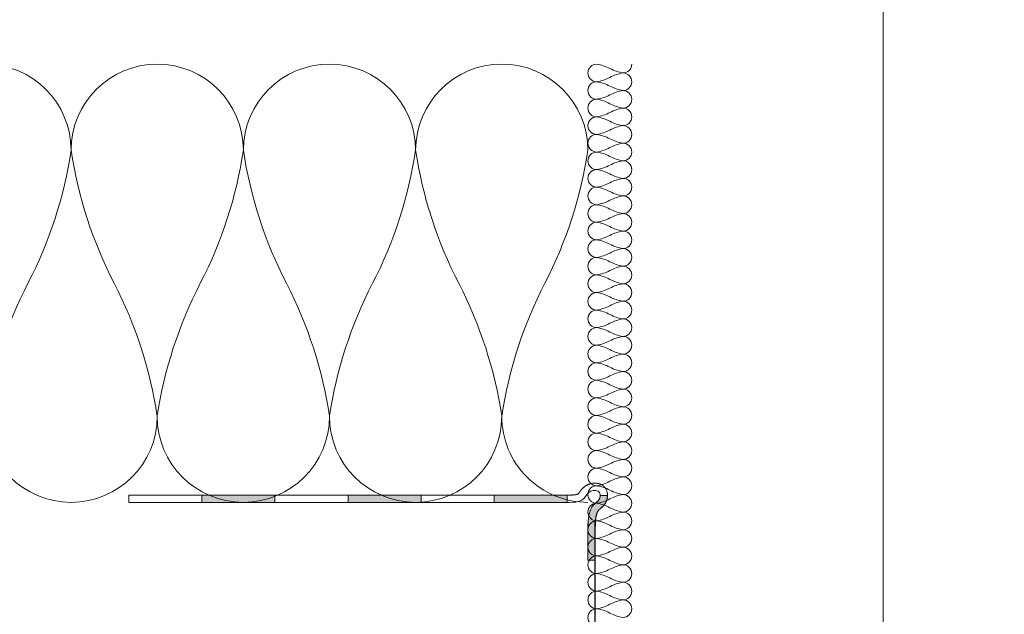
# Model space of a CAD drawing. Header units: millimetres. Extents: x 3652085 to 3778338, y -303702 to -273644.
# Tile 73 of 256: x 3661817 to 3661952, y -276786 to -276704. Entities that reach past the tile are written whole.
import ezdxf

# ---------------------------------------------------------------- set-up
doc = ezdxf.new("R2010")
doc.units = ezdxf.units.MM
doc.layers.add('!!!! BALCONY', color=7, linetype='Continuous')
doc.layers.add('ATTACHMT', color=7, linetype='Continuous')
doc.layers.add('A-Detl-Thin', color=150, linetype='Continuous', lineweight=18)
doc.layers.add('INSULATION (HAUSEART)', color=31, linetype='Continuous', lineweight=15)

msp = doc.modelspace()

# ---------------------------------------------------------------- hatches: boundary and pattern name
at = {"layer": '!!!! BALCONY', "linetype": 'Continuous', "lineweight": 13}
h = msp.add_hatch(dxfattribs=at)
h.set_pattern_fill('NET', color=252, scale=50, angle=360, style=0)
h.set_pattern_definition([(360, (3858150.4, -411128.14), (8e-14, 158.75), []), (90, (3858150.4, -411128.14), (-158.75, 9e-14), [])])
h.paths.add_polyline_path([(3661382.94, -276699.15), (3661382.94, -276698.36), (3661384.52, -276698.36), (3661385.31, -276697.57), (3661385.31, -276696.78), (3661386.89, -276696.78), (3661388.84, -276698.06), (3661392.61, -276698.4), (3661392.43, -276696.78), (3661394.8, -276696.78), (3661395.59, -276697.57), (3661396.38, -276697.57), (3661397.17, -276698.36), (3661401.91, -276698.36), (3661402.7, -276699.15), (3661407.44, -276699.15), (3661408.23, -276699.94), (3661410.61, -276699.94), (3661411.4, -276700.73), (3661412.19, -276700.73), (3661415.35, -276701.52), (3661416.14, -276701.52), (3661418.51, -276702.31), (3661420.88, -276702.31), (3661421.67, -276702.87), (3661424.04, -276702.87), (3661424.04, -276702.31), (3661424.83, -276702.31), (3661425.62, -276701.52), (3661434.32, -276701.52), (3661435.11, -276700.73), (3661443.01, -276700.73), (3661443.8, -276699.94), (3661446.17, -276699.94), (3661446.17, -276699.15), (3661447.75, -276699.15), (3661448.55, -276698.36), (3661455.66, -276698.36), (3661456.45, -276699.15), (3661457.24, -276699.15), (3661458.03, -276699.94), (3661461.98, -276699.94), (3661462.77, -276699.15), (3661468.31, -276699.15), (3661469.89, -276698.36), (3661488.42, -276698.36), (3661489.65, -276698.36), (3661489.65, -276697.57), (3661493.6, -276697.57), (3661494.39, -276696.78), (3661506.24, -276696.78), (3661507.82, -276697.57), (3661508.62, -276698.36), (3661509.41, -276698.36), (3661510.99, -276699.15), (3661512.57, -276700.73), (3661514.94, -276700.73), (3661515.73, -276699.94), (3661529.17, -276699.94), (3661529.17, -276699.15), (3661541.02, -276699.15), (3661541.81, -276698.36), (3661546.55, -276698.36), (3661546.55, -276697.57), (3661548.14, -276697.57), (3661548.14, -276698.36), (3661549.72, -276698.36), (3661552.09, -276700.73), (3661553.67, -276700.73), (3661553.67, -276701.52), (3661555.25, -276701.52), (3661555.25, -276699.94), (3661557.62, -276699.94), (3661558.41, -276699.15), (3661567.1, -276699.15), (3661567.89, -276699.94), (3661568.69, -276699.94), (3661569.48, -276700.73), (3661570.27, -276699.94), (3661571.06, -276699.94), (3661572.64, -276699.15), (3661575.01, -276698.36), (3661576.59, -276698.36), (3661577.38, -276697.57), (3661580.54, -276697.57), (3661581.33, -276698.36), (3661582.91, -276698.36), (3661584.49, -276699.15), (3661586.07, -276699.94), (3661588.45, -276699.94), (3661589.24, -276699.15), (3661593.19, -276699.15), (3661593.98, -276698.36), (3661604.25, -276698.36), (3661604.25, -276699.15), (3661612.16, -276699.15), (3661612.95, -276698.36), (3661615.32, -276698.36), (3661616.9, -276696.78), (3661616.9, -276696.78), (3661618.48, -276696.78), (3661619.27, -276697.57), (3661620.06, -276698.36), (3661622.43, -276698.36), (3661623.22, -276699.15), (3661630.34, -276699.15), (3661631.13, -276698.36), (3661631.13, -276697.57), (3661631.92, -276696.78), (3661632.71, -276696.78), (3661633.5, -276695.99), (3661635.87, -276695.99), (3661635.87, -276696.78), (3661638.24, -276696.78), (3661639.03, -276697.57), (3661639.82, -276697.57), (3661640.61, -276698.36), (3661649.31, -276698.36), (3661650.1, -276699.15), (3661653.26, -276699.15), (3661654.05, -276699.94), (3661658, -276699.94), (3661658.79, -276699.15), (3661661.16, -276699.15), (3661661.95, -276698.36), (3661672.23, -276698.36), (3661673.02, -276699.15), (3661678.55, -276699.15), (3661680.92, -276699.94), (3661683.05, -276699.15), (3661692.18, -276699.15), (3661692.97, -276698.36), (3661692.97, -276697.57), (3661693.76, -276696.78), (3661694.55, -276696.78), (3661695.34, -276695.99), (3661697.71, -276695.99), (3661697.71, -276696.78), (3661700.08, -276696.78), (3661700.87, -276697.57), (3661701.66, -276697.57), (3661702.45, -276698.36), (3661711.15, -276698.36), (3661711.94, -276699.15), (3661715.1, -276699.15), (3661715.89, -276699.94), (3661719.84, -276699.94), (3661720.63, -276699.15), (3661723, -276699.15), (3661723.79, -276698.36), (3661734.07, -276698.36), (3661734.86, -276699.15), (3661740.39, -276699.15), (3661742.76, -276699.94), (3661745.13, -276699.94), (3661745.99, -276700.37), (3661750.56, -276698.36), (3661751.35, -276699.15), (3661756.88, -276699.15), (3661759.25, -276699.94), (3661761.38, -276699.15), (3661770.51, -276699.15), (3661771.3, -276698.36), (3661771.3, -276697.57), (3661772.09, -276696.78), (3661772.88, -276696.78), (3661773.67, -276695.99), (3661776.04, -276695.99), (3661776.04, -276696.78), (3661778.41, -276696.78), (3661779.2, -276697.57), (3661780, -276697.57), (3661780.79, -276698.36), (3661789.48, -276698.36), (3661790.27, -276699.15), (3661801.18, -276699.15), (3661804.34, -276698.36), (3661805.92, -276698.36), (3661806.71, -276697.57), (3661807.5, -276697.57), (3661808.29, -276696.78), (3661809.87, -276696.78), (3661812.39, -276697.03), (3661815.82, -276697.72), (3661817.78, -276696.78), (3661819.36, -276696.78), (3661820.15, -276697.57), (3661821.73, -276697.57), (3661821.73, -276698.36), (3661824.1, -276698.36), (3661824.89, -276699.15), (3661828.05, -276699.15), (3661828.84, -276699.94), (3661832.79, -276699.94), (3661833.59, -276700.73), (3661839.12, -276700.73), (3661839.91, -276699.94), (3661845.44, -276699.94), (3661846.23, -276699.15), (3661850.97, -276699.15), (3661851.76, -276698.36), (3661860.46, -276698.36), (3661860.46, -276699.15), (3661885.75, -276699.15), (3661885.75, -276698.36), (3661887.33, -276698.36), (3661888.12, -276697.57), (3661888.12, -276696.78), (3661889.7, -276696.78), (3661891.65, -276698.06), (3661895.42, -276698.4), (3661895.24, -276696.78), (3661897.61, -276696.78), (3661898.4, -276697.57), (3661899.19, -276697.57), (3661899.98, -276698.36), (3661901.97, -276698.36), (3661903.55, -276698.36), (3661904.34, -276697.57), (3661904.34, -276696.78), (3661905.92, -276696.78), (3661907.86, -276698.06), (3661911.64, -276698.4), (3661911.45, -276696.78), (3661913.82, -276696.78), (3661914.61, -276697.57), (3661915.4, -276697.57), (3661916.19, -276698.36), (3661918.96, -276698.36), (3661918.96, -276703.41), (3661918.96, -276705.39), (3661918.27, -276705.39), (3661918.27, -276706.37), (3661917.48, -276706.37), (3661918.27, -276707.16), (3661919.06, -276707.95), (3661919.06, -276711.9), (3661919.85, -276712.69), (3661919.85, -276722.97), (3661919.06, -276722.97), (3661919.06, -276730.87), (3661919.85, -276731.66), (3661919.85, -276734.03), (3661920.64, -276734.82), (3661920.64, -276735.61), (3661921.43, -276735.61), (3661921.43, -276737.19), (3661920.64, -276737.98), (3661919.85, -276738.77), (3661919.85, -276741.15), (3661919.06, -276741.94), (3661919.06, -276749.05), (3661919.85, -276749.84), (3661920.64, -276749.84), (3661921.43, -276750.63), (3661921.43, -276751.42), (3661922.22, -276752.21), (3661922.22, -276754.58), (3661921.43, -276754.58), (3661921.43, -276756.95), (3661920.64, -276757.74), (3661920.64, -276758.53), (3661919.85, -276759.32), (3661919.85, -276768.02), (3661919.06, -276768.81), (3661919.06, -276771.97), (3661918.27, -276772.76), (3661918.27, -276776.71), (3661919.06, -276777.5), (3661919.06, -276779.88), (3661919.85, -276780.67), (3661919.85, -276790.94), (3661919.06, -276791.73), (3661919.06, -276797.26), (3661918.27, -276799.63), (3661919.06, -276801.76), (3661919.06, -276810.89), (3661919.85, -276811.68), (3661920.64, -276811.68), (3661921.43, -276812.47), (3661921.43, -276812.87), (3661921.43, -276813.26), (3661922.22, -276814.05), (3661922.22, -276816.42), (3661921.43, -276816.42), (3661921.43, -276818.79), (3661920.64, -276819.58), (3661920.64, -276820.38), (3661920.11, -276820.9), (3661919.85, -276821.17), (3661919.85, -276822.95, -0.317837), (3661920.35, -276823.65), (3661920.35, -276830.9), (3661920.35, -276834.84), (3661973.59, -276834.84), (3662088.34, -276834.84), (3662088.34, -276699.86), (3662088.34, -276693.79), (3662088.34, -276683.79), (3662088.34, -276660.61), (3662088.34, -276234.61), (3662088.34, -276184.21), (3662088.34, -276160.87), (3662088.34, -275992.75), (3662088.34, -275949.83), (3662088.34, -275684.4), (3662088.34, -275552.4), (3662088.34, -275020.4), (3661371.67, -275020.4), (3661322.05, -275020.4), (3661316.8, -275020.4), (3661316.8, -275024.15), (3661317.59, -275024.94), (3661317.59, -275035.22), (3661316.8, -275035.22), (3661316.8, -275043.12), (3661317.59, -275043.91), (3661317.59, -275046.28), (3661318.38, -275047.07), (3661318.38, -275047.86), (3661319.17, -275047.86), (3661319.17, -275049.44), (3661318.38, -275050.23), (3661317.59, -275051.02), (3661317.59, -275053.4), (3661316.8, -275054.19), (3661316.8, -275061.3), (3661317.59, -275062.09), (3661318.38, -275062.09), (3661319.17, -275062.88), (3661319.17, -275063.67), (3661319.96, -275064.46), (3661319.96, -275066.83), (3661319.17, -275066.83), (3661319.17, -275069.2), (3661318.38, -275069.99), (3661318.38, -275070.78), (3661317.59, -275071.57), (3661317.59, -275080.27), (3661316.8, -275081.06), (3661316.8, -275084.22), (3661316.01, -275085.01), (3661316.01, -275085.06), (3661315.22, -275085.06), (3661315.22, -275086.08), (3661316.01, -275086.87), (3661316.01, -275092.4), (3661316.8, -275093.19), (3661316.8, -275097.94), (3661317.59, -275098.73), (3661317.59, -275107.42), (3661316.8, -275107.42), (3661316.8, -275120.4), (3661316.8, -275132.71), (3661317.59, -275132.71), (3661317.59, -275134.3), (3661318.38, -275135.09), (3661319.17, -275135.09), (3661319.17, -275136.67), (3661317.89, -275138.61), (3661317.55, -275142.39), (3661319.17, -275142.2), (3661319.17, -275144.57), (3661318.38, -275145.36), (3661318.38, -275146.15), (3661317.59, -275146.94), (3661317.59, -275151.68), (3661316.8, -275152.47), (3661316.8, -275157.22), (3661316.01, -275158.01), (3661316.01, -275160.38), (3661315.22, -275161.17), (3661315.22, -275161.96), (3661314.43, -275165.12), (3661314.43, -275165.91), (3661313.64, -275168.28), (3661313.64, -275170.65), (3661313.09, -275171.44), (3661313.09, -275173.81), (3661313.64, -275173.81), (3661313.64, -275174.61), (3661314.43, -275175.4), (3661314.43, -275184.09), (3661315.22, -275184.88), (3661315.22, -275192.78), (3661316.01, -275193.57), (3661316.01, -275195.95), (3661316.8, -275195.95), (3661316.8, -275197.53), (3661317.59, -275198.32), (3661317.59, -275205.43), (3661316.8, -275206.22), (3661316.8, -275207.01), (3661316.01, -275207.8), (3661316.01, -275211.75), (3661316.8, -275212.54), (3661316.8, -275218.08), (3661317.59, -275219.66), (3661317.59, -275239.42), (3661318.38, -275239.42), (3661318.38, -275243.37), (3661319.17, -275244.16), (3661319.17, -275256.02), (3661318.38, -275257.6), (3661317.59, -275258.39), (3661317.59, -275259.18), (3661316.8, -275260.76), (3661315.22, -275262.34), (3661315.22, -275264.71), (3661316.01, -275265.5), (3661316.01, -275278.94), (3661316.8, -275278.94), (3661316.8, -275290.79), (3661317.59, -275291.58), (3661317.59, -275296.33), (3661318.38, -275296.33), (3661318.38, -275297.91), (3661317.59, -275297.91), (3661317.59, -275299.49), (3661315.22, -275301.86), (3661315.22, -275303.44), (3661314.43, -275305.02), (3661316.01, -275305.02), (3661316.01, -275307.39), (3661316.8, -275308.18), (3661316.8, -275316.88), (3661316.01, -275317.67), (3661316.01, -275318.46), (3661315.22, -275319.25), (3661316.01, -275320.04), (3661316.01, -275320.83), (3661316.8, -275322.41), (3661317.59, -275324.78), (3661317.59, -275326.36), (3661318.38, -275327.15), (3661318.38, -275330.31), (3661317.59, -275331.1), (3661317.59, -275332.68), (3661316.8, -275334.27), (3661316.01, -275335.85), (3661316.01, -275338.22), (3661316.8, -275339.01), (3661316.8, -275342.96), (3661317.59, -275343.75), (3661317.59, -275354.03), (3661316.8, -275354.03), (3661316.8, -275361.93), (3661317.59, -275362.72), (3661317.59, -275365.09), (3661319.17, -275366.67), (3661319.17, -275366.67), (3661319.17, -275368.25), (3661318.38, -275369.04), (3661317.59, -275369.83), (3661317.59, -275372.2), (3661316.8, -275372.99), (3661316.8, -275380.11), (3661317.59, -275380.9), (3661318.38, -275380.9), (3661319.17, -275381.69), (3661319.17, -275382.48), (3661319.96, -275383.27), (3661319.96, -275385.64), (3661318.77, -275389.2), (3661317.59, -275390.38), (3661317.59, -275399.08), (3661316.8, -275399.87), (3661316.8, -275403.03), (3661316.01, -275403.82), (3661316.01, -275403.87), (3661316.01, -275407.16), (3661316.8, -275407.95), (3661317.59, -275409.53), (3661317.59, -275410.32), (3661318.38, -275411.11), (3661319.17, -275412.7), (3661319.17, -275424.55), (3661318.38, -275425.34), (3661318.38, -275429.29), (3661317.59, -275429.29), (3661317.59, -275430.52), (3661317.59, -275449.05), (3661316.8, -275450.63), (3661316.8, -275456.17), (3661316.01, -275456.96), (3661316.01, -275460.91), (3661316.8, -275461.7), (3661316.8, -275462.49), (3661317.59, -275463.28), (3661317.59, -275470.39), (3661316.8, -275471.18), (3661316.8, -275472.77), (3661316.01, -275472.77), (3661316.01, -275475.14), (3661315.22, -275475.93), (3661315.22, -275483.83), (3661314.43, -275484.62), (3661314.43, -275493.32), (3661313.64, -275494.11), (3661313.64, -275494.9), (3661313.09, -275497.27), (3661313.64, -275498.06), (3661313.64, -275500.43), (3661314.43, -275502.8), (3661314.43, -275503.59), (3661315.48, -275507.81), (3661316.01, -275508.33), (3661316.01, -275510.7), (3661316.8, -275511.49), (3661316.8, -275516.24), (3661317.59, -275517.03), (3661317.59, -275521.77), (3661318.38, -275522.56), (3661318.38, -275523.35), (3661319.17, -275524.14), (3661319.17, -275526.51), (3661317.55, -275526.32), (3661317.89, -275530.1), (3661319.17, -275532.04), (3661319.17, -275533.63), (3661318.38, -275533.63), (3661317.59, -275534.42), (3661317.59, -275536), (3661316.8, -275536), (3661316.8, -275576.31), (3661317.59, -275576.31), (3661317.59, -275577.91), (3661316.8, -275577.91), (3661316.8, -275582.36), (3661317.59, -275583.16), (3661315.58, -275587.73), (3661316.01, -275588.58), (3661316.01, -275590.95), (3661316.8, -275593.33), (3661316.8, -275598.86), (3661317.59, -275599.65), (3661317.59, -275609.92), (3661316.8, -275610.71), (3661316.8, -275613.08), (3661316.01, -275613.88), (3661316.01, -275617.83), (3661316.8, -275618.62), (3661316.8, -275621.78), (3661317.59, -275622.57), (3661317.59, -275631.26), (3661318.38, -275632.05), (3661318.38, -275632.84), (3661319.17, -275633.64), (3661319.17, -275636.01), (3661319.96, -275636.01), (3661319.96, -275638.38), (3661319.17, -275639.17), (3661319.17, -275639.96), (3661318.38, -275640.75), (3661317.59, -275640.75), (3661316.8, -275641.54), (3661316.8, -275650.67), (3661316.26, -275652.12), (3661316.55, -275653.4), (3661310.67, -275653.4), (3661309.88, -275654.19), (3661305.3, -275652.19), (3661304.45, -275652.61), (3661302.08, -275652.61), (3661299.71, -275653.4), (3661294.18, -275653.4), (3661293.39, -275654.19), (3661283.11, -275654.19), (3661282.32, -275653.4), (3661279.95, -275653.4), (3661279.16, -275652.61), (3661275.21, -275652.61), (3661274.42, -275653.4), (3661271.26, -275653.4), (3661270.46, -275654.19), (3661266.64, -275655.24), (3661262.81, -275653.4), (3661252.64, -275653.44), (3661248.56, -275653.46), (3661248.56, -275653.42, -0.271422), (3661245.54, -275653.39), (3661245.54, -275684.4), (3661245.54, -275684.4), (3661245.54, -275711.79), (3661245.55, -276363.9), (3661245.55, -276363.9), (3661245.55, -276420.9), (3661245.55, -276435.26), (3661245.55, -276437.41, -0.269734), (3661248.56, -276437.39), (3661262.81, -276437.4), (3661266.64, -276435.56), (3661270.46, -276436.61), (3661271.26, -276437.4), (3661274.42, -276437.4), (3661275.21, -276438.19), (3661279.16, -276438.19), (3661279.95, -276437.4), (3661282.32, -276437.4), (3661283.11, -276436.61), (3661293.39, -276436.61), (3661294.18, -276437.4), (3661299.71, -276437.4), (3661302.08, -276438.19), (3661304.45, -276438.19), (3661305.3, -276438.62), (3661309.88, -276436.61), (3661310.67, -276437.4), (3661316.55, -276437.4), (3661316.26, -276438.69), (3661316.8, -276440.14), (3661316.8, -276449.27), (3661317.59, -276450.06), (3661318.38, -276450.06), (3661319.17, -276450.85), (3661319.17, -276451.64), (3661319.96, -276452.43), (3661319.96, -276454.8), (3661319.17, -276454.8), (3661319.17, -276457.17), (3661318.38, -276457.96), (3661318.38, -276458.75), (3661317.59, -276459.54), (3661317.59, -276468.24), (3661316.8, -276469.03), (3661316.8, -276472.19), (3661316.01, -276472.98), (3661316.01, -276476.93), (3661316.8, -276477.72), (3661316.8, -276480.09), (3661317.59, -276480.88), (3661317.59, -276491.16), (3661316.8, -276491.95), (3661316.8, -276497.48), (3661316.01, -276499.85), (3661316.01, -276502.22), (3661315.58, -276503.08), (3661317.59, -276507.65), (3661316.8, -276508.44), (3661316.8, -276512.9), (3661317.59, -276512.9), (3661317.59, -276514.5), (3661316.8, -276514.5), (3661316.8, -276554.81), (3661317.59, -276554.81), (3661317.59, -276556.39), (3661318.38, -276557.18), (3661319.17, -276557.18), (3661319.17, -276558.76), (3661317.89, -276560.71), (3661317.55, -276564.48), (3661319.17, -276564.29), (3661319.17, -276566.67), (3661318.38, -276567.46), (3661318.38, -276568.25), (3661317.59, -276569.04), (3661317.59, -276573.78), (3661316.8, -276574.57), (3661316.8, -276579.31), (3661316.01, -276580.1), (3661316.01, -276582.47), (3661315.22, -276583.26), (3661315.22, -276584.05), (3661314.43, -276587.22), (3661314.43, -276588.01), (3661313.64, -276590.38), (3661313.64, -276592.75), (3661313.09, -276593.54), (3661313.09, -276595.91), (3661313.64, -276595.91), (3661313.64, -276596.7), (3661314.43, -276597.49), (3661314.43, -276606.19), (3661315.22, -276606.98), (3661315.22, -276614.88), (3661316.01, -276615.67), (3661316.01, -276618.04), (3661316.8, -276618.04), (3661316.8, -276619.62), (3661317.59, -276620.41), (3661317.59, -276627.53), (3661316.8, -276628.32), (3661316.8, -276629.11), (3661316.01, -276629.9), (3661316.01, -276633.85), (3661316.8, -276634.64), (3661316.8, -276640.17), (3661317.59, -276641.75), (3661317.59, -276660.29), (3661317.59, -276661.51), (3661318.38, -276661.51), (3661318.38, -276665.46), (3661319.17, -276666.26), (3661319.17, -276678.11), (3661318.38, -276679.69), (3661317.59, -276680.48), (3661317.59, -276681.27), (3661316.8, -276682.85), (3661315.22, -276684.43), (3661315.22, -276686.81), (3661316.01, -276687.6), (3661316.01, -276693.79), (3661316.8, -276693.79), (3661316.8, -276696.78), (3661317.06, -276696.78), (3661319.58, -276697.03), (3661323.01, -276697.72), (3661324.97, -276696.78), (3661326.55, -276696.78), (3661327.34, -276697.57), (3661328.92, -276697.57), (3661328.92, -276698.36), (3661331.29, -276698.36), (3661332.08, -276699.15), (3661335.24, -276699.15), (3661336.03, -276699.94), (3661339.99, -276699.94), (3661340.78, -276700.73), (3661346.31, -276700.73), (3661347.1, -276699.94), (3661352.63, -276699.94), (3661353.42, -276699.15), (3661358.16, -276699.15), (3661358.96, -276698.36), (3661367.65, -276698.36), (3661367.65, -276699.15), (3661371.67, -276699.15)])
at = {"layer": 'ATTACHMT', "linetype": 'Continuous', "lineweight": -3}
for points in [[(3661852.27, -276770.4), (3661842.27, -276770.4), (3661842.27, -276769.4), (3661852.27, -276769.4)], [(3661872.27, -276770.4), (3661862.27, -276770.4), (3661862.27, -276769.4), (3661872.27, -276769.4)], [(3661892.27, -276770.4), (3661882.27, -276770.4), (3661882.27, -276769.4), (3661892.27, -276769.4)], [(3661895.83, -276770.8), (3661895.93, -276770.69), (3661896.39, -276770.29), (3661896.49, -276770.18), (3661896.59, -276770.06), (3661896.66, -276769.93), (3661896.72, -276769.79), (3661896.76, -276769.63), (3661896.77, -276769.46), (3661897.77, -276769.46), (3661897.77, -276769.53), (3661897.77, -276769.59), (3661897.76, -276769.65), (3661897.76, -276769.72), (3661897.75, -276769.78), (3661897.74, -276769.84), (3661897.73, -276769.91), (3661897.71, -276769.97), (3661897.69, -276770.03), (3661897.68, -276770.09), (3661897.65, -276770.15), (3661897.63, -276770.22), (3661897.61, -276770.28), (3661897.58, -276770.34), (3661897.55, -276770.39), (3661897.52, -276770.45), (3661897.49, -276770.5), (3661897.46, -276770.55), (3661897.43, -276770.6), (3661897.4, -276770.65), (3661897.36, -276770.7), (3661897.33, -276770.74), (3661897.29, -276770.78), (3661897.26, -276770.82), (3661897.23, -276770.86), (3661897.19, -276770.9), (3661897.16, -276770.93), (3661897.13, -276770.97), (3661897.09, -276771), (3661897.06, -276771.03), (3661897.03, -276771.06), (3661897, -276771.09), (3661896.97, -276771.11), (3661896.94, -276771.14), (3661896.91, -276771.17), (3661896.89, -276771.19), (3661896.86, -276771.21), (3661896.83, -276771.23), (3661896.81, -276771.25), (3661896.78, -276771.27), (3661896.76, -276771.29), (3661896.74, -276771.31), (3661896.72, -276771.33), (3661896.7, -276771.35), (3661896.68, -276771.36), (3661896.67, -276771.38), (3661896.65, -276771.39), (3661896.64, -276771.4), (3661896.62, -276771.42), (3661896.6, -276771.44), (3661896.58, -276771.47), (3661896.56, -276771.49), (3661896.54, -276771.51), (3661896.52, -276771.53), (3661896.5, -276771.56), (3661896.48, -276771.58), (3661896.47, -276771.61), (3661896.45, -276771.63), (3661896.45, -276771.64), (3661896.44, -276771.66), (3661896.43, -276771.67), (3661896.42, -276771.69), (3661896.41, -276771.7), (3661896.41, -276771.72), (3661896.4, -276771.73), (3661896.39, -276771.75), (3661896.38, -276771.76), (3661896.38, -276771.78), (3661896.37, -276771.8), (3661896.36, -276771.82), (3661896.36, -276771.83), (3661896.35, -276771.85), (3661896.34, -276771.87), (3661896.33, -276771.89), (3661896.33, -276771.91), (3661896.32, -276771.93), (3661896.31, -276771.95), (3661896.31, -276771.97), (3661896.3, -276771.99), (3661896.3, -276772.01), (3661896.29, -276772.03), (3661896.28, -276772.05), (3661896.28, -276772.07), (3661896.27, -276772.09), (3661896.27, -276772.11), (3661896.26, -276772.14), (3661896.26, -276772.16), (3661896.25, -276772.18), (3661896.25, -276772.21), (3661896.24, -276772.23), (3661896.24, -276772.25), (3661896.23, -276772.28), (3661896.23, -276772.3), (3661896.22, -276772.33), (3661896.22, -276772.35), (3661896.21, -276772.38), (3661896.21, -276772.4), (3661896.2, -276772.43), (3661896.2, -276772.46), (3661896.2, -276772.48), (3661896.19, -276772.51), (3661896.19, -276772.54), (3661896.18, -276772.56), (3661896.18, -276772.59), (3661896.18, -276772.62), (3661896.17, -276772.65), (3661896.17, -276772.68), (3661896.17, -276772.7), (3661896.16, -276772.73), (3661896.16, -276772.76), (3661896.16, -276772.79), (3661896.16, -276772.82), (3661896.15, -276772.85), (3661896.15, -276772.88), (3661896.15, -276772.91), (3661896.15, -276772.94), (3661896.14, -276772.97), (3661896.14, -276773), (3661896.14, -276773.03), (3661896.14, -276773.06), (3661896.13, -276773.1), (3661896.13, -276773.13), (3661896.13, -276773.16), (3661896.13, -276773.19), (3661896.13, -276773.22), (3661896.12, -276773.25), (3661896.12, -276773.29), (3661896.12, -276773.32), (3661896.12, -276773.35), (3661896.12, -276773.39), (3661896.12, -276773.42), (3661896.11, -276773.45), (3661896.11, -276773.48), (3661896.11, -276773.52), (3661896.11, -276773.55), (3661896.11, -276773.59), (3661896.11, -276778.3), (3661895.11, -276778.3), (3661895.11, -276773.57), (3661895.14, -276772.91), (3661895.17, -276772.59), (3661895.22, -276772.28), (3661895.27, -276771.97), (3661895.35, -276771.68), (3661895.45, -276771.41), (3661895.58, -276771.15), (3661895.65, -276771.03), (3661895.74, -276770.91)]]:
    msp.add_hatch(color=7, dxfattribs=at).paths.add_polyline_path(points)

# ---------------------------------------------------------------- linework, layer by layer
at = {"lineweight": 0}
for p, q in [((3661887.75, -276769.4), (3661892.57, -276769.4)), ((3661896.78, -276769.46), (3661897.78, -276769.46)), ((3661887.78, -276770.4), (3661892.59, -276770.4))]:
    msp.add_line(p, q, dxfattribs=at)
for points in [[(3661896.11, -276773.62), (3661896.12, -276773.58), (3661896.12, -276773.55), (3661896.12, -276773.52), (3661896.12, -276773.48), (3661896.12, -276773.45), (3661896.13, -276773.42), (3661896.13, -276773.39), (3661896.13, -276773.35), (3661896.13, -276773.32), (3661896.13, -276773.29), (3661896.13, -276773.25), (3661896.14, -276773.22), (3661896.14, -276773.19), (3661896.14, -276773.16), (3661896.14, -276773.13), (3661896.14, -276773.1), (3661896.15, -276773.06), (3661896.15, -276773.03), (3661896.15, -276773), (3661896.15, -276772.97), (3661896.16, -276772.94), (3661896.16, -276772.91), (3661896.16, -276772.88), (3661896.16, -276772.85), (3661896.17, -276772.82), (3661896.17, -276772.79), (3661896.17, -276772.76), (3661896.17, -276772.73), (3661896.18, -276772.7), (3661896.18, -276772.68), (3661896.18, -276772.65), (3661896.19, -276772.62), (3661896.19, -276772.59), (3661896.19, -276772.56), (3661896.2, -276772.54), (3661896.2, -276772.51), (3661896.21, -276772.48), (3661896.21, -276772.46), (3661896.21, -276772.43), (3661896.22, -276772.4), (3661896.22, -276772.38), (3661896.23, -276772.35), (3661896.23, -276772.33), (3661896.24, -276772.3), (3661896.24, -276772.28), (3661896.25, -276772.25), (3661896.25, -276772.23), (3661896.26, -276772.21), (3661896.26, -276772.18), (3661896.27, -276772.16), (3661896.27, -276772.14), (3661896.28, -276772.11), (3661896.28, -276772.09), (3661896.29, -276772.07), (3661896.29, -276772.05), (3661896.3, -276772.03), (3661896.31, -276772.01), (3661896.31, -276771.99), (3661896.32, -276771.97), (3661896.32, -276771.95), (3661896.33, -276771.93), (3661896.34, -276771.91), (3661896.34, -276771.89), (3661896.35, -276771.87), (3661896.36, -276771.85), (3661896.37, -276771.83), (3661896.37, -276771.82), (3661896.38, -276771.8), (3661896.39, -276771.78), (3661896.39, -276771.76), (3661896.4, -276771.75), (3661896.41, -276771.73), (3661896.42, -276771.72), (3661896.42, -276771.7), (3661896.43, -276771.69), (3661896.44, -276771.67), (3661896.45, -276771.66), (3661896.46, -276771.64), (3661896.46, -276771.63), (3661896.47, -276771.62), (3661896.48, -276771.6), (3661896.49, -276771.59), (3661896.5, -276771.58), (3661896.51, -276771.56), (3661896.52, -276771.55), (3661896.52, -276771.54), (3661896.53, -276771.53), (3661896.54, -276771.52), (3661896.55, -276771.5), (3661896.56, -276771.49), (3661896.57, -276771.48), (3661896.58, -276771.47), (3661896.59, -276771.46), (3661896.6, -276771.45), (3661896.61, -276771.44), (3661896.62, -276771.43), (3661896.63, -276771.42), (3661896.65, -276771.4), (3661896.66, -276771.39), (3661896.68, -276771.38), (3661896.69, -276771.36), (3661896.71, -276771.35), (3661896.73, -276771.33), (3661896.75, -276771.31), (3661896.77, -276771.29), (3661896.79, -276771.27), (3661896.82, -276771.25), (3661896.84, -276771.23), (3661896.87, -276771.21), (3661896.9, -276771.19), (3661896.92, -276771.17), (3661896.95, -276771.14), (3661896.98, -276771.11), (3661897.01, -276771.09), (3661897.04, -276771.06), (3661897.07, -276771.03), (3661897.1, -276771), (3661897.14, -276770.97), (3661897.17, -276770.93), (3661897.2, -276770.9), (3661897.24, -276770.86), (3661897.27, -276770.82), (3661897.3, -276770.78), (3661897.34, -276770.74), (3661897.37, -276770.7), (3661897.41, -276770.65), (3661897.44, -276770.6), (3661897.47, -276770.55), (3661897.5, -276770.5), (3661897.53, -276770.45), (3661897.56, -276770.39), (3661897.59, -276770.34), (3661897.62, -276770.28), (3661897.64, -276770.22), (3661897.66, -276770.15), (3661897.69, -276770.09), (3661897.7, -276770.03), (3661897.72, -276769.97), (3661897.74, -276769.91), (3661897.75, -276769.84), (3661897.76, -276769.78), (3661897.77, -276769.72), (3661897.77, -276769.65), (3661897.78, -276769.59), (3661897.78, -276769.53), (3661897.78, -276769.46), (3661897.78, -276769.39), (3661897.78, -276769.33), (3661897.77, -276769.26), (3661897.77, -276769.19), (3661897.76, -276769.13), (3661897.74, -276769.06), (3661897.73, -276768.99), (3661897.71, -276768.92), (3661897.69, -276768.85), (3661897.66, -276768.78), (3661897.63, -276768.71), (3661897.59, -276768.63), (3661897.56, -276768.56), (3661897.51, -276768.49), (3661897.46, -276768.42), (3661897.41, -276768.35), (3661897.35, -276768.28), (3661897.29, -276768.22), (3661897.22, -276768.16), (3661897.16, -276768.11), (3661897.09, -276768.06), (3661897.02, -276768.02), (3661896.95, -276767.98), (3661896.88, -276767.94), (3661896.81, -276767.91), (3661896.74, -276767.89), (3661896.68, -276767.86), (3661896.61, -276767.84), (3661896.54, -276767.82), (3661896.47, -276767.81), (3661896.41, -276767.8), (3661896.34, -276767.79), (3661896.28, -276767.78), (3661896.21, -276767.77), (3661896.15, -276767.77), (3661896.09, -276767.77), (3661896.02, -276767.77), (3661895.96, -276767.77), (3661895.9, -276767.77), (3661895.84, -276767.78), (3661895.78, -276767.79), (3661895.72, -276767.79), (3661895.66, -276767.8), (3661895.6, -276767.81), (3661895.54, -276767.83), (3661895.49, -276767.84), (3661895.43, -276767.86), (3661895.37, -276767.87), (3661895.31, -276767.89), (3661895.26, -276767.91), (3661895.2, -276767.93), (3661895.14, -276767.95), (3661895.09, -276767.98), (3661895.03, -276768), (3661894.98, -276768.03), (3661894.92, -276768.06), (3661894.87, -276768.09), (3661894.82, -276768.12), (3661894.77, -276768.16), (3661894.72, -276768.19), (3661894.67, -276768.23), (3661894.62, -276768.26), (3661894.58, -276768.3), (3661894.54, -276768.33), (3661894.49, -276768.37), (3661894.46, -276768.41), (3661894.42, -276768.44), (3661894.38, -276768.48), (3661894.35, -276768.51), (3661894.32, -276768.55), (3661894.28, -276768.58), (3661894.25, -276768.62), (3661894.23, -276768.65), (3661894.2, -276768.69), (3661894.17, -276768.72), (3661894.15, -276768.75), (3661894.12, -276768.78), (3661894.1, -276768.82), (3661894.08, -276768.85), (3661894.06, -276768.87), (3661894.03, -276768.9), (3661894.01, -276768.93), (3661894, -276768.96), (3661893.98, -276768.98), (3661893.96, -276769.01), (3661893.94, -276769.03), (3661893.93, -276769.05), (3661893.91, -276769.07), (3661893.9, -276769.09), (3661893.88, -276769.11), (3661893.87, -276769.13), (3661893.86, -276769.14), (3661893.85, -276769.16), (3661893.84, -276769.17), (3661893.83, -276769.18), (3661893.82, -276769.19), (3661893.81, -276769.2), (3661893.8, -276769.21), (3661893.79, -276769.22), (3661893.79, -276769.23), (3661893.78, -276769.23), (3661893.78, -276769.24), (3661893.77, -276769.24), (3661893.77, -276769.24), (3661893.77, -276769.24), (3661893.77, -276769.24), (3661893.76, -276769.25), (3661893.76, -276769.25), (3661893.75, -276769.25), (3661893.75, -276769.25), (3661893.74, -276769.26), (3661893.73, -276769.26), (3661893.73, -276769.27), (3661893.72, -276769.27), (3661893.71, -276769.27), (3661893.7, -276769.28), (3661893.68, -276769.28), (3661893.67, -276769.29), (3661893.66, -276769.29), (3661893.64, -276769.3), (3661893.63, -276769.3), (3661893.61, -276769.31), (3661893.6, -276769.31), (3661893.58, -276769.32), (3661893.56, -276769.32), (3661893.54, -276769.33), (3661893.52, -276769.33), (3661893.5, -276769.34), (3661893.48, -276769.34), (3661893.46, -276769.34), (3661893.44, -276769.35), (3661893.42, -276769.35), (3661893.4, -276769.36), (3661893.38, -276769.36), (3661893.35, -276769.36), (3661893.33, -276769.37), (3661893.31, -276769.37), (3661893.29, -276769.37), (3661893.26, -276769.37), (3661893.24, -276769.38), (3661893.22, -276769.38), (3661893.19, -276769.38), (3661893.17, -276769.38), (3661893.14, -276769.39), (3661893.12, -276769.39), (3661893.09, -276769.39), (3661893.07, -276769.39), (3661893.04, -276769.39), (3661893.02, -276769.39), (3661892.99, -276769.39), (3661892.97, -276769.4), (3661892.94, -276769.4), (3661892.91, -276769.4), (3661892.88, -276769.4), (3661892.86, -276769.4), (3661892.83, -276769.4), (3661892.8, -276769.4), (3661892.77, -276769.4), (3661892.74, -276769.4), (3661892.72, -276769.4), (3661892.69, -276769.4), (3661892.66, -276769.4), (3661892.63, -276769.4), (3661892.6, -276769.4), (3661892.57, -276769.4)], [(3661895.12, -276773.57), (3661895.15, -276772.91), (3661895.18, -276772.59), (3661895.23, -276772.28), (3661895.28, -276771.97), (3661895.36, -276771.68), (3661895.46, -276771.41), (3661895.59, -276771.15), (3661895.66, -276771.03), (3661895.75, -276770.91), (3661895.84, -276770.8), (3661895.94, -276770.69), (3661896.4, -276770.29), (3661896.5, -276770.18), (3661896.6, -276770.06), (3661896.67, -276769.93), (3661896.73, -276769.79), (3661896.77, -276769.63), (3661896.78, -276769.47), (3661896.77, -276769.31), (3661896.73, -276769.16), (3661896.7, -276769.09), (3661896.67, -276769.03), (3661896.62, -276768.97), (3661896.57, -276768.92), (3661896.51, -276768.88), (3661896.45, -276768.85), (3661896.31, -276768.8), (3661896.15, -276768.77), (3661895.98, -276768.77), (3661895.81, -276768.79), (3661895.65, -276768.83), (3661895.49, -276768.89), (3661895.35, -276768.97), (3661895.22, -276769.06), (3661895.11, -276769.17), (3661895, -276769.28), (3661894.91, -276769.4), (3661894.73, -276769.65), (3661894.55, -276769.88), (3661894.44, -276769.98), (3661894.33, -276770.07), (3661894.2, -276770.15), (3661894.07, -276770.21), (3661893.92, -276770.26), (3661893.77, -276770.3), (3661893.47, -276770.36), (3661893.17, -276770.39), (3661892.57, -276770.4)]]:
    msp.add_lwpolyline(points, dxfattribs=at)
for points in [[(3661842.27, -276770.4), (3661832.27, -276770.4), (3661832.27, -276769.4), (3661842.27, -276769.4), (3661842.27, -276770.4)], [(3661852.27, -276770.4), (3661842.27, -276770.4), (3661842.27, -276769.4), (3661852.27, -276769.4), (3661852.27, -276770.4)], [(3661862.27, -276770.4), (3661852.27, -276770.4), (3661852.27, -276769.4), (3661862.27, -276769.4), (3661862.27, -276770.4)], [(3661872.27, -276770.4), (3661862.27, -276770.4), (3661862.27, -276769.4), (3661872.27, -276769.4), (3661872.27, -276770.4)], [(3661882.27, -276770.4), (3661872.27, -276770.4), (3661872.27, -276769.4), (3661882.27, -276769.4), (3661882.27, -276770.4)], [(3661892.27, -276770.4), (3661882.27, -276770.4), (3661882.27, -276769.4), (3661892.27, -276769.4), (3661892.27, -276770.4)], [(3661895.83, -276770.8), (3661895.93, -276770.69), (3661896.39, -276770.29), (3661896.49, -276770.18), (3661896.59, -276770.06), (3661896.66, -276769.93), (3661896.72, -276769.79), (3661896.76, -276769.63), (3661896.77, -276769.46), (3661897.77, -276769.46), (3661897.77, -276769.53), (3661897.77, -276769.59), (3661897.76, -276769.65), (3661897.76, -276769.72), (3661897.75, -276769.78), (3661897.74, -276769.84), (3661897.73, -276769.91), (3661897.71, -276769.97), (3661897.69, -276770.03), (3661897.68, -276770.09), (3661897.65, -276770.15), (3661897.63, -276770.22), (3661897.61, -276770.28), (3661897.58, -276770.34), (3661897.55, -276770.39), (3661897.52, -276770.45), (3661897.49, -276770.5), (3661897.46, -276770.55), (3661897.43, -276770.6), (3661897.4, -276770.65), (3661897.36, -276770.7), (3661897.33, -276770.74), (3661897.29, -276770.78), (3661897.26, -276770.82), (3661897.23, -276770.86), (3661897.19, -276770.9), (3661897.16, -276770.93), (3661897.13, -276770.97), (3661897.09, -276771), (3661897.06, -276771.03), (3661897.03, -276771.06), (3661897, -276771.09), (3661896.97, -276771.11), (3661896.94, -276771.14), (3661896.91, -276771.17), (3661896.89, -276771.19), (3661896.86, -276771.21), (3661896.83, -276771.23), (3661896.81, -276771.25), (3661896.78, -276771.27), (3661896.76, -276771.29), (3661896.74, -276771.31), (3661896.72, -276771.33), (3661896.7, -276771.35), (3661896.68, -276771.36), (3661896.67, -276771.38), (3661896.65, -276771.39), (3661896.64, -276771.4), (3661896.62, -276771.42), (3661896.6, -276771.44), (3661896.58, -276771.47), (3661896.56, -276771.49), (3661896.54, -276771.51), (3661896.52, -276771.53), (3661896.5, -276771.56), (3661896.48, -276771.58), (3661896.47, -276771.61), (3661896.45, -276771.63), (3661896.45, -276771.64), (3661896.44, -276771.66), (3661896.43, -276771.67), (3661896.42, -276771.69), (3661896.41, -276771.7), (3661896.41, -276771.72), (3661896.4, -276771.73), (3661896.39, -276771.75), (3661896.38, -276771.76), (3661896.38, -276771.78), (3661896.37, -276771.8), (3661896.36, -276771.82), (3661896.36, -276771.83), (3661896.35, -276771.85), (3661896.34, -276771.87), (3661896.33, -276771.89), (3661896.33, -276771.91), (3661896.32, -276771.93), (3661896.31, -276771.95), (3661896.31, -276771.97), (3661896.3, -276771.99), (3661896.3, -276772.01), (3661896.29, -276772.03), (3661896.28, -276772.05), (3661896.28, -276772.07), (3661896.27, -276772.09), (3661896.27, -276772.11), (3661896.26, -276772.14), (3661896.26, -276772.16), (3661896.25, -276772.18), (3661896.25, -276772.21), (3661896.24, -276772.23), (3661896.24, -276772.25), (3661896.23, -276772.28), (3661896.23, -276772.3), (3661896.22, -276772.33), (3661896.22, -276772.35), (3661896.21, -276772.38), (3661896.21, -276772.4), (3661896.2, -276772.43), (3661896.2, -276772.46), (3661896.2, -276772.48), (3661896.19, -276772.51), (3661896.19, -276772.54), (3661896.18, -276772.56), (3661896.18, -276772.59), (3661896.18, -276772.62), (3661896.17, -276772.65), (3661896.17, -276772.68), (3661896.17, -276772.7), (3661896.16, -276772.73), (3661896.16, -276772.76), (3661896.16, -276772.79), (3661896.16, -276772.82), (3661896.15, -276772.85), (3661896.15, -276772.88), (3661896.15, -276772.91), (3661896.15, -276772.94), (3661896.14, -276772.97), (3661896.14, -276773), (3661896.14, -276773.03), (3661896.14, -276773.06), (3661896.13, -276773.1), (3661896.13, -276773.13), (3661896.13, -276773.16), (3661896.13, -276773.19), (3661896.13, -276773.22), (3661896.12, -276773.25), (3661896.12, -276773.29), (3661896.12, -276773.32), (3661896.12, -276773.35), (3661896.12, -276773.39), (3661896.12, -276773.42), (3661896.11, -276773.45), (3661896.11, -276773.48), (3661896.11, -276773.52), (3661896.11, -276773.55), (3661896.11, -276773.59), (3661896.11, -276778.3), (3661895.11, -276778.3), (3661895.11, -276773.57), (3661895.14, -276772.91), (3661895.17, -276772.59), (3661895.22, -276772.28), (3661895.27, -276771.97), (3661895.35, -276771.68), (3661895.45, -276771.41), (3661895.58, -276771.15), (3661895.65, -276771.03), (3661895.74, -276770.91), (3661895.83, -276770.8)]]:
    msp.add_lwpolyline(points, close=True, dxfattribs=at)
at = {"layer": 'A-Detl-Thin', "color": 0, "lineweight": 0}
for points in [[(3661896.31, -276710.4, 1), (3661896.31, -276712.81, 0.084595), (3661898.11, -276712.21, -0.084595), (3661899.91, -276711.61, -1), (3661899.91, -276714.01, -0.084595), (3661898.11, -276713.41, 0.084595), (3661896.31, -276712.81, 1), (3661896.31, -276715.21, 0.084595), (3661898.11, -276714.61, -0.084595), (3661899.91, -276714.01, -1), (3661899.91, -276716.42, -0.084595), (3661898.11, -276715.81, 0.084595), (3661896.31, -276715.21, 1), (3661896.31, -276717.62, 0.084595), (3661898.11, -276717.02, -0.084595), (3661899.91, -276716.42, -1), (3661899.91, -276718.82, -0.084595), (3661898.11, -276718.22, 0.084595), (3661896.31, -276717.62, 1), (3661896.31, -276720.02, 0.084595), (3661898.11, -276719.42, -0.084595), (3661899.91, -276718.82, -1), (3661899.91, -276721.23, -0.084595), (3661898.11, -276720.62, 0.084595), (3661896.31, -276720.02, 1), (3661896.31, -276722.43, 0.084595), (3661898.11, -276721.83, -0.084595), (3661899.91, -276721.23, -1), (3661899.91, -276723.63, -0.084595), (3661898.11, -276723.03, 0.084595), (3661896.31, -276722.43, 1), (3661896.31, -276724.83, 0.084595), (3661898.11, -276724.23, -0.084595), (3661899.91, -276723.63, -1), (3661899.91, -276726.04, -0.084595), (3661898.11, -276725.43, 0.084595), (3661896.31, -276724.83, 1), (3661896.31, -276727.24, 0.084595), (3661898.11, -276726.64, -0.084595), (3661899.91, -276726.04, -1), (3661899.91, -276728.44, -0.084595), (3661898.11, -276727.84, 0.084595), (3661896.31, -276727.24, 1), (3661896.31, -276729.64, 0.084595), (3661898.11, -276729.04, -0.084595), (3661899.91, -276728.44, -1), (3661899.91, -276730.85, -0.084595), (3661898.11, -276730.24, 0.084595), (3661896.31, -276729.64, 1), (3661896.31, -276732.05, 0.084595), (3661898.11, -276731.45, -0.084595), (3661899.91, -276730.85, -1), (3661899.91, -276733.25, -0.084595), (3661898.11, -276732.65, 0.084595), (3661896.31, -276732.05, 1), (3661896.31, -276734.45, 0.084595), (3661898.11, -276733.85, -0.084595), (3661899.91, -276733.25, -1), (3661899.91, -276735.66, -0.084595), (3661898.11, -276735.05, 0.084595), (3661896.31, -276734.45, 1), (3661896.31, -276736.86, 0.084595), (3661898.11, -276736.26, -0.084595), (3661899.91, -276735.66, -1), (3661899.91, -276738.06, -0.084595), (3661898.11, -276737.46, 0.084595), (3661896.31, -276736.86, 1), (3661896.31, -276739.26, 0.084595), (3661898.11, -276738.66, -0.084595), (3661899.91, -276738.06, -1), (3661899.91, -276740.47, -0.084595), (3661898.11, -276739.87, 0.084595), (3661896.31, -276739.26, 1), (3661896.31, -276741.67, 0.084595), (3661898.11, -276741.07, -0.084595), (3661899.91, -276740.47, -1), (3661899.91, -276742.87, -0.084595), (3661898.11, -276742.27, 0.084595), (3661896.31, -276741.67, 1), (3661896.31, -276744.07, 0.084595), (3661898.11, -276743.47, -0.084595), (3661899.91, -276742.87, -1), (3661899.91, -276745.28, -0.084595), (3661898.11, -276744.68, 0.084595), (3661896.31, -276744.07, 1), (3661896.31, -276746.48, 0.084595), (3661898.11, -276745.88, -0.084595), (3661899.91, -276745.28, -1), (3661899.91, -276747.68, -0.084595), (3661898.11, -276747.08, 0.084595), (3661896.31, -276746.48, 1), (3661896.31, -276748.88, 0.084595), (3661898.11, -276748.28, -0.084595), (3661899.91, -276747.68, -1), (3661899.91, -276750.09, -0.084595), (3661898.11, -276749.49, 0.084595), (3661896.31, -276748.88, 1), (3661896.31, -276751.29, 0.084595), (3661898.11, -276750.69, -0.084595), (3661899.91, -276750.09, -1), (3661899.91, -276752.49, -0.084595), (3661898.11, -276751.89, 0.084595), (3661896.31, -276751.29, 1), (3661896.31, -276753.69, 0.084595), (3661898.11, -276753.09, -0.084595), (3661899.91, -276752.49, -1), (3661899.91, -276754.9, -0.084595), (3661898.11, -276754.3, 0.084595), (3661896.31, -276753.69, 1), (3661896.31, -276756.1, 0.084595), (3661898.11, -276755.5, -0.084595), (3661899.91, -276754.9, -1), (3661899.91, -276757.3, -0.084595), (3661898.11, -276756.7, 0.084595), (3661896.31, -276756.1, 1), (3661896.31, -276758.5, 0.084595), (3661898.11, -276757.9, -0.084595), (3661899.91, -276757.3, -1), (3661899.91, -276759.71, -0.084595), (3661898.11, -276759.11, 0.084595), (3661896.31, -276758.5, 1), (3661896.31, -276760.91, 0.084595), (3661898.11, -276760.31, -0.084595), (3661899.91, -276759.71, -1), (3661899.91, -276762.11, -0.084595), (3661898.11, -276761.51, 0.084595), (3661896.31, -276760.91, 1), (3661896.31, -276763.31, 0.084595), (3661898.11, -276762.71, -0.084595), (3661899.91, -276762.11, -1), (3661899.91, -276764.52, -0.084595), (3661898.11, -276763.92, 0.084595), (3661896.31, -276763.31, 1), (3661896.31, -276765.72, 0.084595), (3661898.11, -276765.12, -0.084595), (3661899.91, -276764.52, -1), (3661899.91, -276766.92, -0.084595), (3661898.11, -276766.32, 0.084595), (3661896.31, -276765.72, 1), (3661896.31, -276768.12, 0.084595), (3661898.11, -276767.52, -0.084595), (3661899.91, -276766.92, -1), (3661899.91, -276769.33, -0.084595), (3661898.11, -276768.73, 0.084595), (3661896.31, -276768.12, 1), (3661896.31, -276770.53, 0.084595), (3661898.11, -276769.93, -0.084595), (3661899.91, -276769.33, -1), (3661899.91, -276771.73, -0.084595), (3661898.11, -276771.13, 0.084595), (3661896.31, -276770.53, 1), (3661896.31, -276772.93, 0.084595), (3661898.11, -276772.33, -0.084595), (3661899.91, -276771.73, -1), (3661899.91, -276774.14, -0.084595), (3661898.11, -276773.54, 0.084595), (3661896.31, -276772.93, 1), (3661896.31, -276775.34, 0.084595), (3661898.11, -276774.74, -0.084595), (3661899.91, -276774.14, -1), (3661899.91, -276776.54, -0.084595), (3661898.11, -276775.94, 0.084595), (3661896.31, -276775.34, 1), (3661896.31, -276777.74, 0.084595), (3661898.11, -276777.14, -0.084595), (3661899.91, -276776.54, -1), (3661899.91, -276778.95, -0.084595), (3661898.11, -276778.35, 0.084595), (3661896.31, -276777.74, 1), (3661896.31, -276780.15, 0.084595), (3661898.11, -276779.55, -0.084595), (3661899.91, -276778.95, -1), (3661899.91, -276781.35, -0.084595), (3661898.11, -276780.75, 0.084595), (3661896.31, -276780.15, 1), (3661896.31, -276782.55, 0.084595), (3661898.11, -276781.95, -0.084595), (3661899.91, -276781.35, -1), (3661899.91, -276783.76, -0.084595), (3661898.11, -276783.16, 0.084595), (3661896.31, -276782.55, 1), (3661896.31, -276784.96, 0.084595), (3661898.11, -276784.36, -0.084595), (3661899.91, -276783.76, -1), (3661899.91, -276786.16, -0.084595), (3661898.11, -276785.56, 0.084595), (3661896.31, -276784.96, 1), (3661896.31, -276787.37, 0.084595)], [(3661901.11, -276710.4, -0.418575), (3661899.92, -276711.61, -0.08299), (3661898.12, -276711, 0.08299), (3661896.31, -276710.4)]]:
    msp.add_lwpolyline(points, format="xyb", dxfattribs=at)
at = {"layer": 'ATTACHMT', "color": 7, "linetype": 'Continuous', "lineweight": -3}
msp.add_lwpolyline([(3661910.68, -276833.84), (3661899.1, -276833.84, -0.414214), (3661896.1, -276830.84), (3661896.11, -276773.03)], format="xyb", dxfattribs=at)
at = {"layer": 'INSULATION (HAUSEART)'}
msp.add_lwpolyline([(3661895.11, -276770.4, -0.414214), (3661883.31, -276758.61, -0.082141), (3661889.21, -276740.4, 0.082141), (3661895.11, -276722.19, 1), (3661871.52, -276722.19, 0.082141), (3661877.42, -276740.4, -0.082141), (3661883.31, -276758.61, -1), (3661859.73, -276758.61, -0.082141), (3661865.63, -276740.4, 0.082141), (3661871.52, -276722.19, 1), (3661847.94, -276722.19, 0.082141), (3661853.84, -276740.4, -0.082141), (3661859.73, -276758.61, -1), (3661836.15, -276758.61, -0.082141), (3661842.05, -276740.4, 0.082141), (3661847.94, -276722.19, 1), (3661824.36, -276722.19, 0.082141), (3661830.26, -276740.4, -0.082141), (3661836.15, -276758.61, -1), (3661812.57, -276758.61, -0.082141), (3661818.46, -276740.4, 0.082141), (3661824.36, -276722.19, 1), (3661800.78, -276722.19, 0.082141)], format="xyb", dxfattribs=at)

doc.saveas('drawing.dxf')
